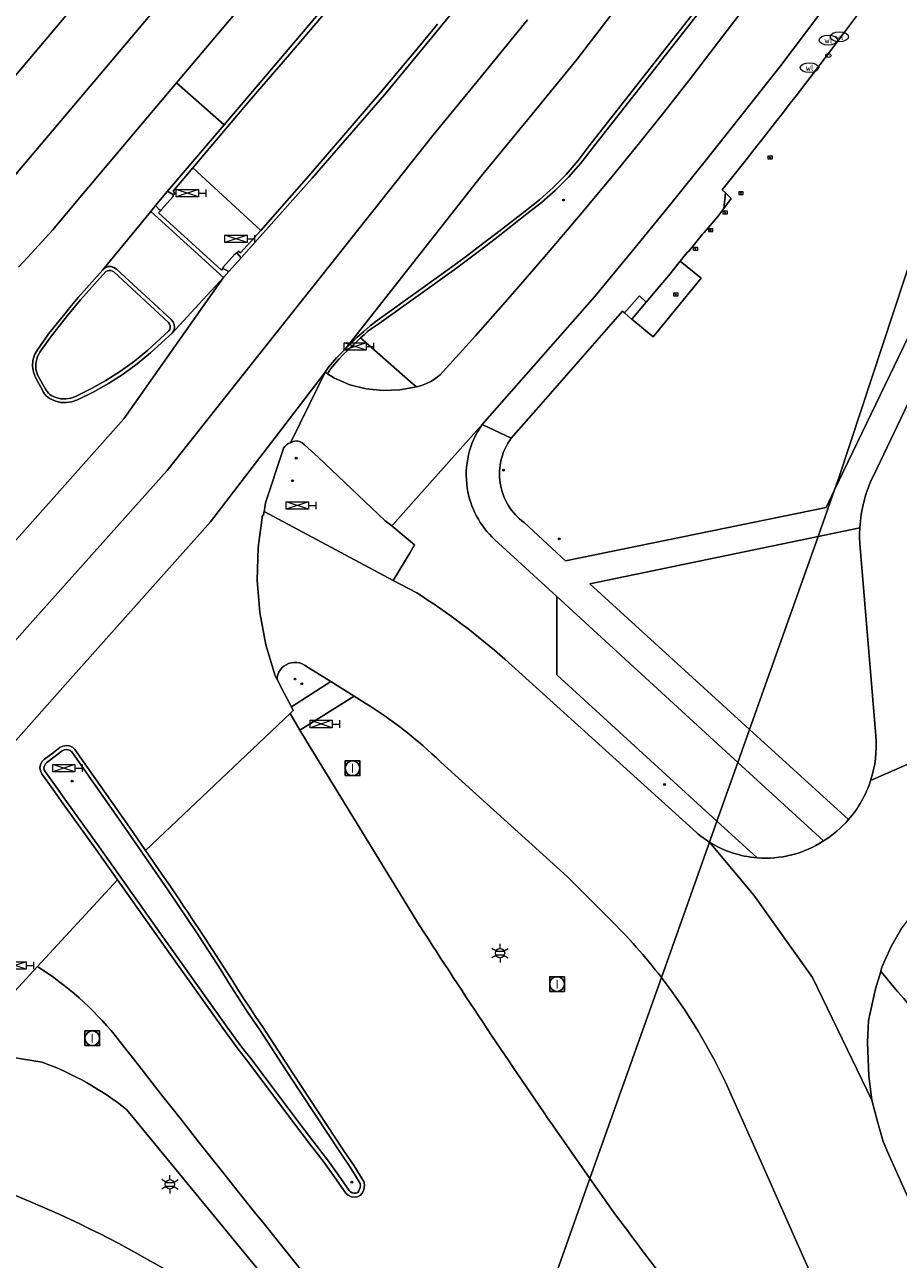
# Model space of a CAD drawing. Header units: metres. Extents: x 140853 to 145288, y 474558 to 480269.
# Tile 38 of 256: x 142471 to 142519, y 475522 to 475589. Entities that reach past the tile are written whole.
import ezdxf
from ezdxf.enums import TextEntityAlignment as Align
from ezdxf.lldxf.tags import DXFTag

# ---------------------------------------------------------------- set-up
doc = ezdxf.new("R2010")
doc.units = ezdxf.units.M
doc.header["$MEASUREMENT"] = 0
for name, color, linetype, lineweight in [('B-WE-GR-GRAS_KRUIDENRIJK-G', 80, 'Continuous', 18), ('B-WE-GR-GROENVOORZIENING-G', 80, 'Continuous', 18), ('B-WE-KL-DATA_CAI-S', 90, 'KL-CAI-N', 18), ('B-WE-KL-ET_LS_OV_LICHTMAST-S', 190, 'Continuous', 18), ('B-WE-KL-WATER_BRANDLEIDING_PUT-S', 150, 'Continuous', 18), ('B-WE-KL-WATER_PUT-S', 170, 'Continuous', 18), ('B-WE-RI-GWA_RIOOLPUT-S', 30, 'Continuous', 18), ('B-WE-VH-VERHARDING_ASFALT-G', 252, 'Continuous', 18), ('B-WE-VH-VERHARDING_BEDRIJFSVLOERPLAAT-G', 252, 'Continuous', 18), ('B-WE-VH-VERHARDING_BETON-G', 252, 'Continuous', 18), ('B-WE-VH-VERHARDING_BETONSTRAATSTEEN-G', 252, 'Continuous', 18), ('B-WE-VH-VERHARDING_OPEN-G', 252, 'Continuous', 18), ('B-WE-VH-VERHARDING_STRAATBAKSTEEN-G', 252, 'Continuous', 18), ('B-WE-VH-VERHARDING_TEGEL-G', 252, 'Continuous', 18), ('B-WE-VW-VRI_DRAAGCONSTRUCTIE_PAAL-S', 160, 'Continuous', 18), ('N-WE-VW-TDI-T18', 1, 'Continuous', 18), ('N-WE-VW-TDI-T25', 7, 'Continuous', 25), ('X-XX-XX-ALGEMEEN-S', 7, 'Continuous', 18)]:
    doc.layers.add(name, color=color, linetype=linetype, lineweight=lineweight)
doc.styles.add('NLCS-ISO', font='txt')
doc.styles.get("Standard").update_dxf_attribs({"font": 'arial.ttf'})
tags = doc.linetypes.add('KL-CAI-N', pattern='A,4,-1,[101,NLCS.shx,S=0.5,R=0,X=0,Y=0],-1,4,-1,["C",Standard,S=1,R=0,X=-0.25,Y=-0.5],-1.5', length=12.5).pattern_tags.tags
tags[18] = DXFTag(74, 10)

# ---------------------------------------------------------------- blocks, each defined once
blk = doc.blocks.new('SIE-WEG_AFVALBAK_TYPE_01')
for radius in [0.25, 0.156]:
    blk.add_circle((0, 0), radius)
blk = doc.blocks.new('SKL-DATA_TERREINKAST-SO')
for q in [(-0.2, 0.2), (0.2, 0.2)]:
    blk.add_line((0, -0.21), q)
at = {"flags": 128}
blk.add_lwpolyline([(0.63, 0.35), (-0.63, 0.35), (-0.63, -0.35), (0.63, -0.35)], close=True, dxfattribs=at)
at = {"style": 'NLCS-ISO'}
blk.add_attdef('TYPE', text='', height=0.35, dxfattribs=at).set_placement((-0.03, 0.69), align=Align.MIDDLE_CENTER)
blk = doc.blocks.new('SVW-TDI_VERKEERSREGELTOESTEL-SO')
at = {"color": 0, "linetype": 'ByBlock'}
for p, q in [((3, 0), (-3, 2)), ((3, 2), (-3, 0)), ((3, 1), (5, 1)), ((5, 2), (5, 0))]:
    blk.add_line(p, q, dxfattribs=at)
at = {"color": 0, "linetype": 'ByBlock', "flags": 128}
blk.add_lwpolyline([(-3, 0), (-3, 2), (3, 2), (3, 0)], close=True, dxfattribs=at)
at = {"layer": 'N-WE-VW-TDI-T18', "linetype": 'ByBlock', "style": 'NLCS-ISO', "flags": 1}
for tag, p in [('LEVERANCIER', (0, -8.43)), ('OMSCHRIJVING_LEGENDA', (0, -12.22)), ('LOCATIE', (0, -16)), ('BPS-CODERING', (0, -19.78)), ('NAAM_SWITCH', (0, -23.57)), ('IP-ADRES_SWITCH', (0, -27.35)), ('POSITIE_X', (0, -31.14)), ('POSITIE_Y', (0, -34.92)), ('OVERIGE_OPMERKING(EN)_1', (0, -38.71)), ('OVERIGE_OPMERKING(EN)_2', (0, -42.49))]:
    blk.add_attdef(tag, p, '', height=1.8, dxfattribs=at)
at = {"layer": 'N-WE-VW-TDI-T25', "linetype": 'ByBlock', "style": 'NLCS-ISO'}
blk.add_attdef('KASTNAAM', text='', height=2.5, dxfattribs=at).set_placement((0, 5.27), align=Align.MIDDLE_CENTER)
at = {"layer": 'N-WE-VW-TDI-T25', "linetype": 'ByBlock', "style": 'NLCS-ISO', "flags": 1}
blk.add_attdef('SOORT_KAST', text='', height=2.5, dxfattribs=at).set_placement((10.25, -3.4), align=Align.MIDDLE_CENTER)
blk = doc.blocks.new('B-SIE-WEG_LICHTMAST-SO')
at = {"ltscale": 0.1}
for p, q in [((-1.1, 0.63), (-2.19, 1.27)), ((0, 1.27), (0, 2.53)), ((1.1, 0.63), (2.19, 1.27)), ((-1.1, -0.63), (-2.19, -1.27)), ((0, -1.27), (0, -2.53)), ((1.1, -0.63), (2.19, -1.27))]:
    blk.add_line(p, q, dxfattribs=at)
at = {"flags": 128}
for points in [[(-1.16, 0.5), (1.16, 0.5)], [(-1.16, -0.5), (1.16, -0.5)]]:
    blk.add_lwpolyline(points, dxfattribs=at)
at = {"ltscale": 0.1}
blk.add_circle((0, 0), 1.27, dxfattribs=at)
at = {"style": 'NLCS-ISO'}
blk.add_attdef('TYPE', text='', height=1.8, dxfattribs=at).set_placement((0, 2.53), align=Align.BOTTOM_CENTER)
blk = doc.blocks.new('SRI-PUT_INSPECTIE-SO')
at = {"lineweight": -3, "flags": 128}
blk.add_lwpolyline([(-2, -2), (2, -2), (2, 2), (-2, 2)], close=True, dxfattribs=at)
at = {"lineweight": -3, "ltscale": 1.5}
blk.add_circle((0, 0), 2, dxfattribs=at)
at = {"ltscale": 0.1, "style": 'NLCS-ISO'}
blk.add_text('I', height=2.5, dxfattribs=at).set_placement((0, -0.01), align=Align.MIDDLE_CENTER)
blk = doc.blocks.new('SKL-WATERLEIDINGPUT-SO')
at = {"color": 0, "linetype": 'ByBlock', "lineweight": 18}
blk.add_ellipse((0, 0), major_axis=(2.5, 0), ratio=0.54, dxfattribs=at)
at = {"color": 0, "linetype": 'ByBlock', "lineweight": 18, "style": 'NLCS-ISO'}
blk.add_text('wl', height=1.8, dxfattribs=at).set_placement((0, 0), align=Align.MIDDLE_CENTER)
blk = doc.blocks.new('SIE-WEG_STRAATPOT_BRANDKRAAN-SO')
blk.add_ellipse((0, 0), major_axis=(-0.729, 0), ratio=0.685994)
at = {"style": 'NLCS-ISO'}
blk.add_text('BR', height=0.4, dxfattribs=at).set_placement((-0.3, -0.15))

msp = doc.modelspace()

# ---------------------------------------------------------------- linework, layer by layer
at = {"layer": 'B-WE-GR-GRAS_KRUIDENRIJK-G', "ltscale": 0.2, "flags": 128}
for points in [[(142515.099, 475564.118), (142525.09, 475584.838), (142525.09, 475584.838, -0.165692), (142529.916, 475590.049), (142529.916, 475590.049), (142536.217, 475593.41), (142534.263, 475597.035), (142533.973, 475597.573), (142533.033, 475599.317), (142532.234, 475599.633), (142531.443, 475599.965), (142530.659, 475600.315), (142529.882, 475600.682), (142529.114, 475601.065), (142528.518, 475601.309), (142527.884, 475601.421), (142527.412, 475601.402), (142524.824, 475593.555), (142515.354, 475564.837), (142515.099, 475564.118)], [(142517.34, 475550.759), (142516.469, 475561.211), (142516.469, 475561.211, -0.028274), (142516.473, 475562.06), (142516.473, 475562.06), (142514.199, 475561.588), (142510.475, 475551.108), (142515.854, 475546.205), (142515.854, 475546.205, 0.100781), (142517.06, 475548.331), (142517.06, 475548.331, 0.100488), (142517.34, 475550.759)], [(142486.043, 475551.07), (142486.395, 475550.476), (142492.549, 475540.446), (142492.549, 475540.446, 0.008495), (142500, 475529.287), (142500, 475529.287), (142501.803, 475526.706), (142501.805, 475526.711), (142505.686, 475537.631), (142505.686, 475537.631, 0.034309), (142502.851, 475540.827), (142502.851, 475540.827), (142500.585, 475543.092), (142500, 475543.621), (142493.693, 475549.33), (142493.693, 475549.33, 0.054682), (142489.582, 475552.535), (142489.582, 475552.535), (142488.989, 475552.907), (142486.043, 475551.07)], [(142495.135, 475507.942), (142495.845, 475509.941), (142492.313, 475514.134), (142492.313, 475514.134, -0.006957), (142476.01, 475534.47), (142476.01, 475534.47, 0.079654), (142471.778, 475538.229), (142471.778, 475538.229), (142467.637, 475533.742), (142472.036, 475533.027), (142472.036, 475533.027, -0.080865), (142476.627, 475530.448), (142476.627, 475530.448), (142495.135, 475507.942)], [(142463.401, 475529.153), (142463.448, 475528.22), (142463.448, 475528.22, -0.151235), (142495.135, 475507.942), (142495.135, 475507.942), (142476.627, 475530.448), (142476.627, 475530.448, 0.080865), (142472.036, 475533.027), (142472.036, 475533.027), (142467.637, 475533.742), (142463.401, 475529.153)], [(142458.087, 475522.628), (142458.769, 475522.032), (142458.929, 475521.892), (142459.024, 475521.969), (142460.518, 475520.665), (142461.749, 475522.082), (142462.034, 475522.435), (142462.707, 475521.799), (142462.203, 475521.214), (142465.223, 475518.543), (142469.478, 475515.961), (142477.232, 475509.199), (142489.408, 475498.607), (142491.251, 475497.015), (142492.312, 475500), (142495.135, 475507.942), (142495.135, 475507.942, 0.151235), (142463.448, 475528.22), (142463.448, 475528.22), (142462.08, 475524.926), (142461.117, 475522.608), (142461.065, 475522.615), (142459.763, 475522.777), (142458.087, 475522.628)]]:
    msp.add_lwpolyline(points, format="xyb", close=True, dxfattribs=at)
for points in [[(142516.625, 475590.299), (142514.824, 475587.909), (142513.005, 475585.533), (142512.635, 475585.054), (142512.264, 475584.576), (142511.892, 475584.098), (142511.519, 475583.621), (142511.146, 475583.144), (142510.718, 475582.6), (142510.289, 475582.056), (142509.859, 475581.513), (142509.429, 475580.971), (142508.997, 475580.43), (142509.166, 475580.265), (142509.482, 475579.957), (142509.075, 475579.413), (142508.749, 475578.978), (142508.003, 475578.098), (142507.928, 475578.014), (142507.19, 475577.102), (142507.078, 475577), (142506.709, 475576.548), (142507.845, 475575.618), (142505.233, 475572.428), (142504.088, 475573.393), (142504.073, 475573.375), (142503.677, 475573.733), (142503.566, 475573.834), (142499, 475568.609), (142497.528, 475566.924), (142497.528, 475566.924, 0.416069), (142498.232, 475562.343), (142498.232, 475562.343), (142500, 475560.698), (142500.469, 475560.262), (142514.636, 475563.158), (142515.099, 475564.118), (142515.099, 475564.118), (142515.354, 475564.837), (142524.824, 475593.555)], [(142529.08, 475517.76), (142526.42, 475523.59), (142524.5, 475527.69), (142522.4, 475531.89), (142522.4, 475531.89, 0.022847), (142517.605, 475537.955), (142517.605, 475537.955), (142517.319, 475537.007), (142516.946, 475535.297), (142516.946, 475535.297), (142516.887, 475534.091), (142516.97, 475532.28), (142517.124, 475530.963), (142517.442, 475529.729), (142517.742, 475528.726), (142517.992, 475528.128), (142528.846, 475503.921)], [(142517.978, 475512.13), (142511.297, 475527.201), (142509.335, 475531.584), (142509.335, 475531.584, 0.056966), (142505.686, 475537.631), (142505.686, 475537.631), (142501.805, 475526.711), (142503.195, 475524.742), (142503.195, 475524.742, 0.007103), (142508.876, 475517.318)]]:
    msp.add_lwpolyline(points, format="xyb", dxfattribs=at)
for points in [[(142509.033, 475591.732), (142501.922, 475582.674), (142501.308, 475581.873), (142500.644, 475581.114), (142499.932, 475580.4), (142499.175, 475579.733), (142498.376, 475579.117), (142497.595, 475578.496), (142496.809, 475577.881), (142496.019, 475577.272), (142495.225, 475576.668), (142494.427, 475576.069), (142490.343, 475573.155), (142490.127, 475573.02), (142489.919, 475572.875), (142489.718, 475572.719), (142489.525, 475572.553), (142489.341, 475572.377), (142492.188, 475569.86), (142492.375, 475569.72), (142492.656, 475569.798), (142492.929, 475569.903), (142493.189, 475570.036), (142493.434, 475570.194), (142493.662, 475570.376), (142495.576, 475572.494), (142497.468, 475574.63), (142499.339, 475576.786), (142501.187, 475578.961), (142503.014, 475581.154), (142504.421, 475582.885), (142505.815, 475584.628), (142507.194, 475586.382), (142508.559, 475588.148), (142509.909, 475589.924)], [(142487.536, 475590.2), (142485.477, 475587.771), (142483.4, 475585.358), (142480.23, 475581.622), (142483.91, 475578.22), (142485.203, 475579.685), (142486.533, 475581.176), (142490.444, 475585.726), (142491.474, 475586.958), (142492.5, 475588.193), (142493.522, 475589.432)]]:
    msp.add_lwpolyline(points, dxfattribs=at)
msp.add_lwpolyline([(142510.475, 475551.108), (142514.199, 475561.588), (142501.803, 475559.013), (142510.475, 475551.108)], close=True, dxfattribs=at)
at = {"layer": 'B-WE-GR-GROENVOORZIENING-G', "ltscale": 0.2, "flags": 128}
msp.add_lwpolyline([(142510.889, 475544.131), (142508.704, 475546.125), (142508.298, 475544.983), (142508.298, 475544.983, 0.119767), (142510.889, 475544.131)], format="xyb", close=True, dxfattribs=at)
at = {"layer": 'B-WE-VH-VERHARDING_ASFALT-G', "ltscale": 0.2, "flags": 128}
for points in [[(142498.411, 475589.657), (142495.841, 475586.511), (142493.268, 475583.379), (142487.642, 475576.286), (142483.739, 475571.367), (142478.832, 475565.182), (142471.212, 475556.658), (142464.239, 475548.785), (142466.788, 475546.206), (142473.569, 475553.862), (142481.189, 475562.386), (142486.307, 475569.067), (142487.414, 475570.512), (142487.603, 475570.785), (142487.807, 475571.047), (142488.025, 475571.298), (142488.257, 475571.536), (142488.501, 475571.761), (142495.891, 475581.167), (142498.495, 475584.336), (142501.101, 475587.527), (142507.319, 475595.629)], [(142507.319, 475595.629), (142501.101, 475587.527), (142498.495, 475584.336), (142495.891, 475581.167), (142488.501, 475571.761), (142488.501, 475571.761), (142488.826, 475572.096), (142489.162, 475572.419), (142489.509, 475572.731), (142489.866, 475573.031), (142490.233, 475573.319), (142494.283, 475576.228), (142495.089, 475576.826), (142495.893, 475577.428), (142496.693, 475578.035), (142497.49, 475578.646), (142498.283, 475579.261), (142499.065, 475579.881), (142499.807, 475580.55), (142500.505, 475581.263), (142501.158, 475582.018), (142501.762, 475582.813), (142508.868, 475591.863)], [(142470.751, 475576.221), (142471.253, 475576.767), (142472.588, 475578.232), (142474.088, 475580.01), (142479.33, 475586.229), (142485.694, 475593.778)], [(142485.694, 475593.778), (142479.33, 475586.229), (142481.919, 475583.959), (142481.919, 475583.959), (142488.381, 475591.568)], [(142509.909, 475589.924), (142508.559, 475588.148), (142507.194, 475586.382), (142505.815, 475584.628), (142504.421, 475582.885), (142503.014, 475581.154), (142501.187, 475578.961), (142499.339, 475576.786), (142497.468, 475574.63), (142495.576, 475572.494), (142493.662, 475570.376), (142493.434, 475570.194), (142493.189, 475570.036), (142492.929, 475569.903), (142492.656, 475569.798), (142492.375, 475569.72), (142491.475, 475569.55), (142490.56, 475569.512), (142489.649, 475569.607), (142488.761, 475569.833), (142487.916, 475570.186), (142487.535, 475570.433), (142487.414, 475570.512), (142486.581, 475568.821), (142485.526, 475566.678), (142485.678, 475566.753), (142485.845, 475566.78), (142486.012, 475566.756), (142486.165, 475566.684), (142486.29, 475566.57), (142487.029, 475565.897), (142489.938, 475563.146), (142490.669, 475562.448), (142491.033, 475562.167), (142491.087, 475562.229), (142492.356, 475563.65), (142495.942, 475567.669), (142502.059, 475574.601), (142504.096, 475577.082), (142506.121, 475579.574), (142508.133, 475582.076), (142510.133, 475584.588), (142512.12, 475587.11), (142515.746, 475591.926)], [(142474.098, 475590.815), (142468.905, 475584.652), (142467.427, 475582.898), (142465.444, 475580.733), (142463.88, 475579.026), (142460.284, 475575.199), (142456.64, 475571.419), (142452.947, 475567.686), (142449.206, 475564.001), (142451.651, 475561.526), (142455.42, 475565.239), (142455.42, 475565.239), (142457.487, 475567.329), (142459.14, 475569), (142462.812, 475572.809), (142466.435, 475576.664), (142468.096, 475578.478), (142470.008, 475580.565), (142471.496, 475582.331), (142478.679, 475590.854)], [(142494.709, 475590.546), (142493.695, 475589.305), (142492.68, 475588.066), (142491.663, 475586.828), (142490.645, 475585.591), (142486.716, 475581.052), (142485.366, 475579.555), (142482.846, 475576.721), (142482.185, 475575.981), (142481.889, 475575.662), (142480.749, 475574.044), (142476.475, 475567.978), (142468.855, 475559.454)], [(142468.905, 475584.652), (142474.098, 475590.815)], [(142478.679, 475590.854), (142471.496, 475582.331), (142470.008, 475580.565)], [(142464.239, 475548.785), (142471.212, 475556.658), (142471.212, 475556.658), (142478.832, 475565.182), (142483.739, 475571.367), (142487.642, 475576.286), (142493.268, 475583.379), (142495.841, 475586.511), (142498.411, 475589.657)], [(142468.855, 475559.454), (142476.475, 475567.978), (142480.749, 475574.044), (142481.889, 475575.662), (142480.557, 475574.216), (142479.098, 475572.632), (142477.925, 475571.574), (142477.195, 475570.968), (142476.429, 475570.407), (142475.631, 475569.894), (142474.803, 475569.43), (142473.948, 475569.018), (142473.652, 475568.911), (142473.341, 475568.864), (142473.027, 475568.877), (142472.722, 475568.951), (142472.436, 475569.082), (142472.342, 475569.153), (142472.256, 475569.233), (142472.179, 475569.323), (142472.111, 475569.419), (142472.048, 475569.537), (142471.673, 475570.229), (142471.555, 475570.523), (142471.504, 475570.836), (142471.525, 475571.152), (142471.616, 475571.456), (142471.772, 475571.732), (142472.403, 475572.617), (142473.351, 475573.797), (142473.453, 475573.923), (142473.984, 475574.575), (142475.328, 475576.081), (142476.663, 475577.704), (142477.932, 475579.246), (142478.198, 475579.569), (142478.198, 475579.569), (142478.849, 475580.345), (142481.919, 475583.959), (142479.33, 475586.229), (142474.088, 475580.01), (142472.588, 475578.232), (142471.253, 475576.767), (142470.751, 475576.221)], [(142467.637, 475533.742), (142471.778, 475538.229), (142476.128, 475542.942), (142474.956, 475544.596), (142473.176, 475547.058), (142472.609, 475547.867), (142472.019, 475548.686), (142471.938, 475548.848), (142471.912, 475549.027), (142471.944, 475549.206), (142472.03, 475549.365), (142472.162, 475549.489), (142472.623, 475549.838), (142473.001, 475550.124), (142473.161, 475550.205), (142473.337, 475550.235), (142473.514, 475550.214), (142473.677, 475550.141), (142473.813, 475550.025), (142476.772, 475545.791), (142477.654, 475544.522), (142485.507, 475551.973), (142485.682, 475552.139), (142485.577, 475552.339), (142485.19, 475553.078), (142484.806, 475553.812), (142484.701, 475554.012), (142484.189, 475555.711), (142483.862, 475557.454), (142483.722, 475559.223), (142483.771, 475560.996), (142484.009, 475562.754), (142484.062, 475562.735), (142484.089, 475562.907), (142484.089, 475562.907), (142484.096, 475562.951), (142484.132, 475563.167), (142484.172, 475563.409), (142485.12, 475566.262), (142485.156, 475566.38), (142485.218, 475566.486), (142485.304, 475566.574), (142485.409, 475566.639), (142485.526, 475566.678), (142486.581, 475568.821), (142487.414, 475570.512), (142486.307, 475569.067), (142481.189, 475562.386), (142473.569, 475553.862), (142466.788, 475546.206)]]:
    msp.add_lwpolyline(points, dxfattribs=at)
for points in [[(142481.889, 475575.662), (142477.932, 475579.246), (142476.663, 475577.704), (142475.328, 475576.081), (142475.455, 475576.188), (142475.611, 475576.249), (142475.777, 475576.257), (142475.937, 475576.211), (142476.074, 475576.116), (142479.047, 475573.38), (142479.15, 475573.251), (142479.209, 475573.098), (142479.22, 475572.934), (142479.182, 475572.773), (142479.098, 475572.632), (142480.557, 475574.216), (142481.889, 475575.662)], [(142508.704, 475546.125), (142509.839, 475549.317), (142500, 475558.335), (142500, 475554.071), (142508.704, 475546.125)], [(142485.507, 475551.973), (142486.043, 475551.07), (142488.989, 475552.907), (142487.718, 475553.704), (142485.577, 475552.339), (142485.682, 475552.139), (142485.507, 475551.973)]]:
    msp.add_lwpolyline(points, close=True, dxfattribs=at)
for points in [[(142491.115, 475559.205), (142492.39, 475558.524), (142492.39, 475558.524, -0.040213), (142497.187, 475554.915), (142497.187, 475554.915), (142500, 475552.369), (142507.588, 475545.503), (142507.588, 475545.503, 0.039096), (142508.298, 475544.983), (142508.298, 475544.983), (142508.704, 475546.125), (142500, 475554.071), (142500, 475558.335), (142496.626, 475561.427), (142496.626, 475561.427, -0.170901), (142495.134, 475564.224), (142495.134, 475564.224, -0.191595), (142495.942, 475567.669), (142495.942, 475567.669), (142492.356, 475563.65), (142491.087, 475562.229), (142491.033, 475562.167), (142492.276, 475561.134), (142492.025, 475560.717), (142491.115, 475559.205)], [(142485.577, 475552.339), (142487.718, 475553.704), (142486.491, 475554.475), (142486.292, 475554.599), (142486.292, 475554.599, 0.315885), (142485.165, 475554.539), (142485.165, 475554.539, 0.226699), (142484.806, 475553.812), (142484.806, 475553.812), (142485.19, 475553.078), (142485.577, 475552.339)], [(142508.704, 475546.125), (142510.889, 475544.131), (142510.889, 475544.131, 0.165396), (142514.498, 475545.046), (142514.498, 475545.046), (142509.839, 475549.317), (142508.704, 475546.125)]]:
    msp.add_lwpolyline(points, format="xyb", close=True, dxfattribs=at)
for points in [[(142500, 475521.632), (142501.803, 475526.706), (142500, 475529.287), (142500, 475529.287, -0.008495), (142492.549, 475540.446), (142492.549, 475540.446), (142486.395, 475550.476), (142486.043, 475551.07), (142485.507, 475551.973), (142477.654, 475544.522), (142478.501, 475543.305), (142479.047, 475542.52), (142479.272, 475542.183), (142479.497, 475541.847), (142479.722, 475541.511), (142479.948, 475541.175), (142480.174, 475540.839), (142480.617, 475540.172), (142481.057, 475539.503), (142481.492, 475538.831), (142481.924, 475538.156), (142482.352, 475537.479), (142482.673, 475536.969), (142482.999, 475536.463), (142483.33, 475535.959), (142483.666, 475535.459), (142484.006, 475534.962), (142485.679, 475532.394), (142488.431, 475528.217), (142488.987, 475527.388), (142489.532, 475526.514), (142489.541, 475526.436), (142489.55, 475526.356), (142489.536, 475526.198), (142489.492, 475526.046), (142489.42, 475525.904), (142489.321, 475525.78), (142489.164, 475525.712), (142488.993, 475525.691), (142488.824, 475525.721), (142488.671, 475525.798), (142488.546, 475525.916), (142487.94, 475526.762), (142487.356, 475527.575), (142486.742, 475528.367), (142486.704, 475528.418), (142486.145, 475529.159), (142483.141, 475533.158), (142482.889, 475533.484), (142482.639, 475533.811), (142482.392, 475534.141), (142482.147, 475534.472), (142481.904, 475534.805), (142478.723, 475539.282), (142478.415, 475539.715), (142476.97, 475541.754), (142476.128, 475542.942), (142471.778, 475538.229), (142471.778, 475538.229, -0.079654), (142476.01, 475534.47), (142476.01, 475534.47, 0.006957), (142492.313, 475514.134)], [(142531.88, 475518.87), (142526.36, 475530.88), (142524.35, 475534.45), (142524.35, 475534.45, 0.028113), (142519.171, 475540.871), (142519.171, 475540.871), (142518.759, 475540.329), (142518.176, 475539.314), (142517.674, 475538.186), (142517.605, 475537.955), (142517.605, 475537.955, -0.022847), (142522.4, 475531.89), (142522.4, 475531.89), (142524.5, 475527.69), (142526.42, 475523.59), (142529.08, 475517.76)], [(142508.876, 475517.318, -0.007103), (142503.195, 475524.742), (142503.195, 475524.742), (142501.805, 475526.711), (142501.803, 475526.706), (142500, 475521.632)]]:
    msp.add_lwpolyline(points, format="xyb", dxfattribs=at)
at = {"layer": 'B-WE-VH-VERHARDING_BEDRIJFSVLOERPLAAT-G', "ltscale": 0.2, "flags": 128}
for points in [[(142522.071, 475575.067), (142517.208, 475564.893), (142517.208, 475564.893, 0.097041), (142516.473, 475562.06), (142516.473, 475562.06, 0.028274), (142516.469, 475561.211), (142516.469, 475561.211), (142517.34, 475550.759), (142517.34, 475550.759, -0.100488), (142517.06, 475548.331), (142517.06, 475548.331), (142526.969, 475552.667)], [(142526.969, 475552.667), (142517.06, 475548.331), (142517.06, 475548.331, -0.100781), (142515.854, 475546.205), (142515.854, 475546.205, -0.073513), (142514.498, 475545.046), (142514.498, 475545.046, -0.165396), (142510.889, 475544.131), (142510.889, 475544.131, -0.119767), (142508.298, 475544.983), (142508.298, 475544.983), (142510.709, 475542.102), (142513.906, 475537.63), (142517.124, 475530.963), (142517.124, 475530.963), (142516.97, 475532.28), (142516.887, 475534.091), (142516.946, 475535.297), (142517.319, 475537.007), (142517.605, 475537.955), (142517.674, 475538.186), (142518.176, 475539.314), (142518.759, 475540.329)], [(142528.846, 475503.921), (142517.992, 475528.128), (142517.742, 475528.726), (142517.442, 475529.729), (142517.124, 475530.963), (142513.906, 475537.63), (142510.709, 475542.102), (142508.298, 475544.983), (142505.686, 475537.631), (142505.686, 475537.631, -0.056966), (142509.335, 475531.584), (142509.335, 475531.584), (142511.297, 475527.201), (142517.978, 475512.13)]]:
    msp.add_lwpolyline(points, format="xyb", dxfattribs=at)
msp.add_lwpolyline([(142486.292, 475554.599), (142486.491, 475554.475), (142487.718, 475553.704), (142488.989, 475552.907), (142489.582, 475552.535), (142489.582, 475552.535, -0.054682), (142493.693, 475549.33), (142493.693, 475549.33), (142500, 475543.621), (142500.585, 475543.092), (142502.851, 475540.827), (142502.851, 475540.827, -0.034309), (142505.686, 475537.631), (142505.686, 475537.631), (142508.298, 475544.983), (142508.298, 475544.983, -0.039096), (142507.588, 475545.503), (142507.588, 475545.503), (142500, 475552.369), (142497.187, 475554.915), (142497.187, 475554.915, 0.040213), (142492.39, 475558.524), (142492.39, 475558.524), (142491.115, 475559.205), (142484.096, 475562.951), (142484.089, 475562.907), (142484.062, 475562.735), (142484.009, 475562.754), (142483.771, 475560.996), (142483.722, 475559.223), (142483.862, 475557.454), (142484.189, 475555.711), (142484.701, 475554.012), (142484.806, 475553.812), (142484.806, 475553.812, -0.226699), (142485.165, 475554.539), (142485.165, 475554.539, -0.315885), (142486.292, 475554.599)], format="xyb", close=True, dxfattribs=at)
at = {"layer": 'B-WE-VH-VERHARDING_BETON-G', "ltscale": 0.2, "flags": 128}
for points in [[(142488.381, 475591.568), (142481.919, 475583.959), (142478.849, 475580.345), (142479.17, 475580.159), (142479.244, 475580.244), (142479.156, 475580.347), (142480.23, 475581.622), (142483.4, 475585.358), (142485.477, 475587.771), (142487.536, 475590.2)], [(142508.868, 475591.863), (142501.762, 475582.813), (142501.158, 475582.018), (142500.505, 475581.263), (142499.807, 475580.55), (142499.065, 475579.881), (142498.283, 475579.261), (142497.49, 475578.646), (142496.693, 475578.035), (142495.893, 475577.428), (142495.089, 475576.826), (142494.283, 475576.228), (142490.233, 475573.319), (142489.866, 475573.031), (142489.509, 475572.731), (142489.162, 475572.419), (142488.826, 475572.096), (142488.501, 475571.761), (142488.257, 475571.536), (142488.025, 475571.298), (142487.807, 475571.047), (142487.603, 475570.785), (142487.414, 475570.512), (142487.535, 475570.433), (142487.725, 475570.71), (142487.931, 475570.976), (142488.151, 475571.23), (142488.385, 475571.471), (142488.632, 475571.698), (142488.772, 475571.835), (142488.913, 475571.972), (142489.055, 475572.108), (142489.198, 475572.243), (142489.341, 475572.377), (142489.525, 475572.553), (142489.718, 475572.719), (142489.919, 475572.875), (142490.127, 475573.02), (142490.343, 475573.155), (142494.427, 475576.069), (142495.225, 475576.668), (142496.019, 475577.272), (142496.809, 475577.881), (142497.595, 475578.496), (142498.376, 475579.117), (142499.175, 475579.733), (142499.932, 475580.4), (142500.644, 475581.114), (142501.308, 475581.873), (142501.922, 475582.674), (142509.033, 475591.732)], [(142493.522, 475589.432), (142492.5, 475588.193), (142491.474, 475586.958), (142490.444, 475585.726), (142486.533, 475581.176), (142485.203, 475579.685), (142483.91, 475578.22), (142482.808, 475576.992), (142482.711, 475577.089), (142482.617, 475577.007), (142482.846, 475576.721), (142485.366, 475579.555), (142486.716, 475581.052), (142490.645, 475585.591), (142491.663, 475586.828), (142492.68, 475588.066), (142493.695, 475589.305), (142494.709, 475590.546)]]:
    msp.add_lwpolyline(points, dxfattribs=at)
for points in [[(142478.457, 475579.285), (142478.198, 475579.569), (142477.932, 475579.246), (142481.889, 475575.662), (142482.185, 475575.981), (142481.858, 475576.148), (142481.785, 475576.062), (142478.364, 475579.175), (142478.385, 475579.201), (142478.457, 475579.285)], [(142476.074, 475576.116), (142475.937, 475576.211), (142475.777, 475576.257), (142475.611, 475576.249), (142475.455, 475576.188), (142475.328, 475576.081), (142473.984, 475574.575), (142473.453, 475573.923), (142473.351, 475573.797), (142472.403, 475572.617), (142471.772, 475571.732), (142471.616, 475571.456), (142471.525, 475571.152), (142471.504, 475570.836), (142471.555, 475570.523), (142471.673, 475570.229), (142472.048, 475569.537), (142472.111, 475569.419), (142472.179, 475569.323), (142472.256, 475569.233), (142472.342, 475569.153), (142472.436, 475569.082), (142472.722, 475568.951), (142473.027, 475568.877), (142473.341, 475568.864), (142473.652, 475568.911), (142473.948, 475569.018), (142474.803, 475569.43), (142475.631, 475569.894), (142476.429, 475570.407), (142477.195, 475570.968), (142477.925, 475571.574), (142479.098, 475572.632), (142479.182, 475572.773), (142479.22, 475572.934), (142479.209, 475573.098), (142479.15, 475573.251), (142479.047, 475573.38), (142476.074, 475576.116)], [(142478.906, 475573.208), (142478.962, 475573.127), (142478.993, 475573.034), (142478.996, 475572.936), (142478.972, 475572.841), (142478.922, 475572.756), (142477.775, 475571.708), (142477.048, 475571.121), (142476.289, 475570.575), (142475.5, 475570.072), (142474.685, 475569.615), (142473.846, 475569.203), (142473.588, 475569.108), (142473.316, 475569.063), (142473.041, 475569.072), (142472.773, 475569.132), (142472.521, 475569.243), (142472.443, 475569.308), (142472.371, 475569.38), (142472.305, 475569.457), (142472.245, 475569.539), (142472.192, 475569.626), (142471.815, 475570.3), (142471.76, 475570.424), (142471.719, 475570.554), (142471.694, 475570.687), (142471.685, 475570.822), (142471.692, 475570.958), (142471.71, 475571.096), (142471.742, 475571.232), (142471.787, 475571.363), (142471.845, 475571.49), (142471.916, 475571.61), (142472.541, 475572.491), (142473.486, 475573.677), (142473.592, 475573.805), (142474.118, 475574.443), (142475.5, 475575.988), (142475.585, 475576.024), (142475.676, 475576.039), (142475.768, 475576.034), (142475.857, 475576.008), (142475.937, 475575.963), (142478.906, 475573.208)], [(142478.922, 475572.756), (142478.972, 475572.841), (142478.996, 475572.936), (142478.993, 475573.034), (142478.962, 475573.127), (142478.906, 475573.208), (142475.937, 475575.963), (142475.857, 475576.008), (142475.768, 475576.034), (142475.676, 475576.039), (142475.585, 475576.024), (142475.5, 475575.988), (142474.118, 475574.443), (142473.592, 475573.805), (142473.486, 475573.677), (142472.541, 475572.491), (142471.916, 475571.61), (142471.845, 475571.49), (142471.787, 475571.363), (142471.742, 475571.232), (142471.71, 475571.096), (142471.692, 475570.958), (142471.685, 475570.822), (142471.694, 475570.687), (142471.719, 475570.554), (142471.76, 475570.424), (142471.815, 475570.3), (142472.192, 475569.626), (142472.245, 475569.539), (142472.305, 475569.457), (142472.371, 475569.38), (142472.443, 475569.308), (142472.521, 475569.243), (142472.773, 475569.132), (142473.041, 475569.072), (142473.316, 475569.063), (142473.588, 475569.108), (142473.846, 475569.203), (142474.685, 475569.615), (142475.5, 475570.072), (142476.289, 475570.575), (142477.048, 475571.121), (142477.775, 475571.708), (142478.922, 475572.756)], [(142489.541, 475526.436), (142489.532, 475526.514), (142488.987, 475527.388), (142488.431, 475528.217), (142485.679, 475532.394), (142484.006, 475534.962), (142483.666, 475535.459), (142483.33, 475535.959), (142482.999, 475536.463), (142482.673, 475536.969), (142482.352, 475537.479), (142481.924, 475538.156), (142481.492, 475538.831), (142481.057, 475539.503), (142480.617, 475540.172), (142480.174, 475540.839), (142479.948, 475541.175), (142479.722, 475541.511), (142479.497, 475541.847), (142479.272, 475542.183), (142479.047, 475542.52), (142478.501, 475543.305), (142477.654, 475544.522), (142476.772, 475545.791), (142473.813, 475550.025), (142473.677, 475550.141), (142473.514, 475550.214), (142473.337, 475550.235), (142473.161, 475550.205), (142473.001, 475550.124), (142472.623, 475549.838), (142472.162, 475549.489), (142472.03, 475549.365), (142471.944, 475549.206), (142471.912, 475549.027), (142471.938, 475548.848), (142472.019, 475548.686), (142472.609, 475547.867), (142473.176, 475547.058), (142474.956, 475544.596), (142476.128, 475542.942), (142476.97, 475541.754), (142478.415, 475539.715), (142478.723, 475539.282), (142481.904, 475534.805), (142482.147, 475534.472), (142482.392, 475534.141), (142482.639, 475533.811), (142482.889, 475533.484), (142483.141, 475533.158), (142486.145, 475529.159), (142486.704, 475528.418), (142486.742, 475528.367), (142487.356, 475527.575), (142487.94, 475526.762), (142488.546, 475525.916), (142488.671, 475525.798), (142488.824, 475525.721), (142488.993, 475525.691), (142489.164, 475525.712), (142489.321, 475525.78), (142489.42, 475525.904), (142489.492, 475526.046), (142489.536, 475526.198), (142489.55, 475526.356), (142489.541, 475526.436)], [(142489.182, 475525.954), (142489.085, 475525.919), (142488.983, 475525.912), (142488.882, 475525.933), (142488.792, 475525.982), (142488.718, 475526.053), (142488.133, 475526.881), (142487.541, 475527.724), (142486.931, 475528.514), (142486.321, 475529.291), (142483.315, 475533.292), (142483.063, 475533.616), (142482.814, 475533.942), (142482.568, 475534.271), (142482.324, 475534.601), (142482.083, 475534.933), (142478.595, 475539.842), (142475.135, 475544.724), (142473.355, 475547.185), (142472.788, 475547.995), (142472.198, 475548.814), (142472.148, 475548.915), (142472.133, 475549.026), (142472.154, 475549.136), (142472.208, 475549.234), (142472.29, 475549.31), (142472.749, 475549.657), (142473.13, 475549.946), (142473.23, 475549.996), (142473.34, 475550.015), (142473.451, 475550.003), (142473.554, 475549.96), (142473.64, 475549.889), (142476.591, 475545.665), (142478.865, 475542.396), (142479.089, 475542.059), (142479.314, 475541.723), (142479.54, 475541.387), (142479.765, 475541.052), (142479.992, 475540.717), (142480.434, 475540.051), (142480.872, 475539.382), (142481.307, 475538.711), (142481.738, 475538.038), (142482.165, 475537.362), (142482.487, 475536.851), (142482.814, 475536.344), (142483.145, 475535.839), (142483.482, 475535.338), (142483.823, 475534.84), (142485.495, 475532.273), (142488.248, 475528.095), (142488.802, 475527.268), (142489.323, 475526.433), (142489.329, 475526.33), (142489.317, 475526.228), (142489.288, 475526.129), (142489.243, 475526.037), (142489.182, 475525.954)]]:
    msp.add_lwpolyline(points, close=True, dxfattribs=at)
at = {"layer": 'B-WE-VH-VERHARDING_BETONSTRAATSTEEN-G', "ltscale": 0.2, "flags": 128}
msp.add_lwpolyline([(142491.115, 475559.205), (142492.025, 475560.717), (142492.276, 475561.134), (142491.033, 475562.167), (142490.669, 475562.448), (142489.938, 475563.146), (142487.029, 475565.897), (142486.29, 475566.57), (142486.165, 475566.684), (142486.012, 475566.756), (142485.845, 475566.78), (142485.678, 475566.753), (142485.526, 475566.678), (142485.409, 475566.639), (142485.304, 475566.574), (142485.218, 475566.486), (142485.156, 475566.38), (142485.12, 475566.262), (142484.172, 475563.409), (142484.132, 475563.167), (142484.096, 475562.951), (142491.115, 475559.205)], close=True, dxfattribs=at)
at = {"layer": 'B-WE-VH-VERHARDING_OPEN-G', "ltscale": 0.2, "flags": 128}
msp.add_lwpolyline([(142506.709, 475576.548), (142506.346, 475576.103), (142506.16, 475575.867), (142504.86, 475574.314), (142504.088, 475573.393), (142505.233, 475572.428), (142507.845, 475575.618), (142506.709, 475576.548)], close=True, dxfattribs=at)
at = {"layer": 'B-WE-VH-VERHARDING_STRAATBAKSTEEN-G', "ltscale": 0.2, "flags": 128}
msp.add_lwpolyline([(142479.992, 475540.717), (142479.765, 475541.052), (142479.54, 475541.387), (142479.314, 475541.723), (142479.089, 475542.059), (142478.865, 475542.396), (142476.591, 475545.665), (142473.64, 475549.889), (142473.554, 475549.96), (142473.451, 475550.003), (142473.34, 475550.015), (142473.23, 475549.996), (142473.13, 475549.946), (142472.749, 475549.657), (142472.29, 475549.31), (142472.208, 475549.234), (142472.154, 475549.136), (142472.133, 475549.026), (142472.148, 475548.915), (142472.198, 475548.814), (142472.788, 475547.995), (142473.355, 475547.185), (142475.135, 475544.724), (142478.595, 475539.842), (142482.083, 475534.933), (142482.324, 475534.601), (142482.568, 475534.271), (142482.814, 475533.942), (142483.063, 475533.616), (142483.315, 475533.292), (142486.321, 475529.291), (142486.931, 475528.514), (142487.541, 475527.724), (142488.133, 475526.881), (142488.718, 475526.053), (142488.792, 475525.982), (142488.882, 475525.933), (142488.983, 475525.912), (142489.085, 475525.919), (142489.182, 475525.954), (142489.243, 475526.037), (142489.288, 475526.129), (142489.317, 475526.228), (142489.329, 475526.33), (142489.323, 475526.433), (142488.802, 475527.268), (142488.248, 475528.095), (142485.495, 475532.273), (142483.823, 475534.84), (142483.482, 475535.338), (142483.145, 475535.839), (142482.814, 475536.344), (142482.487, 475536.851), (142482.165, 475537.362), (142481.738, 475538.038), (142481.307, 475538.711), (142480.872, 475539.382), (142480.434, 475540.051), (142479.992, 475540.717)], close=True, dxfattribs=at)
at = {"layer": 'B-WE-VH-VERHARDING_TEGEL-G', "ltscale": 0.2, "flags": 128}
msp.add_lwpolyline([(142529.916, 475590.049, 0.165692), (142525.09, 475584.838), (142525.09, 475584.838), (142515.099, 475564.118), (142514.199, 475561.588), (142516.473, 475562.06), (142516.473, 475562.06, -0.097041), (142517.208, 475564.893), (142517.208, 475564.893), (142522.071, 475575.067), (142526.541, 475584.339), (142526.541, 475584.339, -0.162199), (142530.636, 475588.709), (142530.636, 475588.709), (142539.619, 475593.565)], format="xyb", dxfattribs=at)
msp.add_lwpolyline([(142515.746, 475591.926), (142512.12, 475587.11), (142510.133, 475584.588), (142508.133, 475582.076), (142506.121, 475579.574), (142504.096, 475577.082), (142502.059, 475574.601), (142495.942, 475567.669), (142495.942, 475567.669), (142497.528, 475566.924), (142499, 475568.609), (142503.566, 475573.834), (142503.677, 475573.733), (142504.495, 475574.661), (142504.86, 475574.314), (142506.16, 475575.867), (142506.346, 475576.103), (142506.709, 475576.548), (142507.078, 475577), (142507.19, 475577.102), (142507.928, 475578.014), (142508.003, 475578.098), (142508.749, 475578.978), (142509.075, 475579.413), (142509.166, 475580.265), (142508.997, 475580.43), (142509.429, 475580.971), (142509.859, 475581.513), (142510.289, 475582.056), (142510.718, 475582.6), (142511.146, 475583.144), (142511.519, 475583.621), (142511.892, 475584.098), (142512.264, 475584.576), (142512.635, 475585.054), (142513.005, 475585.533), (142514.824, 475587.909), (142516.625, 475590.299)], dxfattribs=at)
for points in [[(142480.23, 475581.622), (142479.156, 475580.347), (142479.244, 475580.244), (142479.17, 475580.159), (142479.137, 475580.046), (142478.517, 475579.355), (142478.457, 475579.285), (142478.385, 475579.201), (142478.364, 475579.175), (142481.785, 475576.062), (142481.858, 475576.148), (142481.89, 475576.238), (142482.506, 475576.934), (142482.617, 475577.007), (142482.711, 475577.089), (142482.808, 475576.992), (142483.91, 475578.22), (142480.23, 475581.622)], [(142479.17, 475580.159), (142478.849, 475580.345), (142478.198, 475579.569), (142478.457, 475579.285), (142478.517, 475579.355), (142479.137, 475580.046), (142479.17, 475580.159)], [(142509.482, 475579.957), (142509.166, 475580.265), (142509.075, 475579.413), (142509.482, 475579.957)], [(142482.846, 475576.721), (142482.617, 475577.007), (142482.506, 475576.934), (142481.89, 475576.238), (142481.858, 475576.148), (142482.185, 475575.981), (142482.846, 475576.721)], [(142503.677, 475573.733), (142504.073, 475573.375), (142504.088, 475573.393), (142504.86, 475574.314), (142504.495, 475574.661), (142503.677, 475573.733)], [(142489.341, 475572.377), (142489.198, 475572.243), (142489.055, 475572.108), (142488.913, 475571.972), (142488.772, 475571.835), (142488.632, 475571.698), (142488.385, 475571.471), (142488.151, 475571.23), (142487.931, 475570.976), (142487.725, 475570.71), (142487.535, 475570.433), (142487.916, 475570.186), (142488.761, 475569.833), (142489.649, 475569.607), (142490.56, 475569.512), (142491.475, 475569.55), (142492.375, 475569.72), (142492.188, 475569.86), (142489.341, 475572.377)]]:
    msp.add_lwpolyline(points, close=True, dxfattribs=at)
for points in [[(142514.199, 475561.588), (142515.099, 475564.118), (142514.636, 475563.158), (142500.469, 475560.262), (142500, 475560.698), (142498.232, 475562.343), (142498.232, 475562.343, -0.416069), (142497.528, 475566.924), (142497.528, 475566.924), (142495.942, 475567.669), (142495.942, 475567.669, 0.191595), (142495.134, 475564.224), (142495.134, 475564.224, 0.170901), (142496.626, 475561.427), (142496.626, 475561.427), (142500, 475558.335), (142509.839, 475549.317), (142510.475, 475551.108), (142501.803, 475559.013), (142514.199, 475561.588)], [(142509.839, 475549.317), (142514.498, 475545.046), (142514.498, 475545.046, 0.073513), (142515.854, 475546.205), (142515.854, 475546.205), (142510.475, 475551.108), (142509.839, 475549.317)]]:
    msp.add_lwpolyline(points, format="xyb", close=True, dxfattribs=at)

# ---------------------------------------------------------------- block references
at = {"layer": 'B-WE-KL-DATA_CAI-S', "xscale": 0.2, "yscale": 0.2, "zscale": 0.2}
for p in [(142511.596, 475582.175), (142510.013, 475580.24), (142509.158, 475579.195), (142508.366, 475578.228), (142507.542, 475577.222), (142506.476, 475574.735)]:
    msp.add_blockref('SKL-DATA_TERREINKAST-SO', p, dxfattribs=at)
at = {"layer": 'B-WE-KL-ET_LS_OV_LICHTMAST-S', "xscale": 0.2, "yscale": 0.2, "zscale": 0.2}
for p in [(142496.917, 475538.955), (142478.979, 475526.392)]:
    msp.add_blockref('B-SIE-WEG_LICHTMAST-SO', p, dxfattribs=at)
at = {"layer": 'B-WE-KL-WATER_BRANDLEIDING_PUT-S', "xscale": 0.2, "yscale": 0.2, "zscale": 0.2}
msp.add_blockref('SIE-WEG_STRAATPOT_BRANDKRAAN-SO', (142514.763, 475587.718), dxfattribs=at)
at = {"layer": 'B-WE-KL-WATER_PUT-S', "xscale": 0.2, "yscale": 0.2, "zscale": 0.2}
for p in [(142515.355, 475588.736), (142514.756, 475588.558), (142513.735, 475587.06)]:
    msp.add_blockref('SKL-WATERLEIDINGPUT-SO', p, dxfattribs=at)
at = {"layer": 'B-WE-RI-GWA_RIOOLPUT-S', "xscale": 0.2, "yscale": 0.2, "zscale": 0.2}
for p in [(142488.9, 475548.999), (142500.018, 475537.272), (142474.756, 475534.329)]:
    msp.add_blockref('SRI-PUT_INSPECTIE-SO', p, dxfattribs=at)
at = {"layer": 'B-WE-VW-VRI_DRAAGCONSTRUCTIE_PAAL-S', "xscale": 0.2, "yscale": 0.2, "zscale": 0.2}
for p in [(142479.923, 475580.043), (142482.568, 475577.557), (142489.045, 475571.706), (142485.9, 475563.066), (142487.198, 475551.201), (142473.213, 475548.796), (142470.563, 475538.077)]:
    msp.add_blockref('SVW-TDI_VERKEERSREGELTOESTEL-SO', p, dxfattribs=at)
at = {"layer": 'X-XX-XX-ALGEMEEN-S', "xscale": 0.2, "yscale": 0.2, "zscale": 0.2}
for p in [(142500.369, 475579.867), (142485.837, 475565.847), (142497.104, 475565.195), (142485.635, 475564.618), (142500.139, 475561.457), (142485.775, 475553.843), (142486.145, 475553.586), (142473.665, 475548.292), (142505.859, 475548.113), (142488.863, 475526.507)]:
    msp.add_blockref('SIE-WEG_AFVALBAK_TYPE_01', p, dxfattribs=at)

doc.saveas('drawing.dxf')
